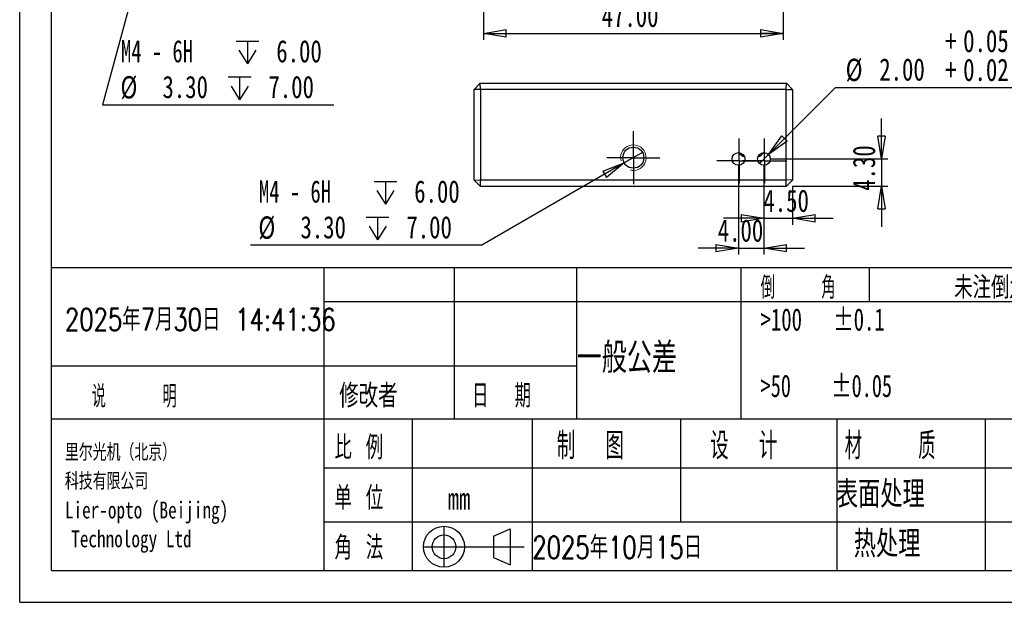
# Model space of a CAD drawing. Header units: millimetres. Extents: x 0 to 297, y 0 to 210.
# Tile 1 of 3: x 0 to 155, y 0 to 91. Entities that reach past the tile are written whole.
import ezdxf

# ---------------------------------------------------------------- set-up
doc = ezdxf.new("R2010")
doc.units = ezdxf.units.MM
doc.layers.add('图层0', color=7, linetype='Continuous', lineweight=25)
doc.layers.add('标注', color=7, linetype='Continuous')
doc.styles.add('SLDTEXTSTYLE0', font='TXT', dxfattribs={"width": 0.75, "bigfont": 'bigfont'})
doc.styles.add('SLDTEXTSTYLE1', font='TXT', dxfattribs={"width": 0.75})
doc.styles.add('SLDTEXTSTYLE10', font='TXT', dxfattribs={"width": 0.678571})
doc.styles.add('SLDTEXTSTYLE2', font='TXT', dxfattribs={"width": 0.666667, "bigfont": 'bigfont'})
doc.styles.add('SLDTEXTSTYLE3', font='TXT', dxfattribs={"width": 0.583333, "bigfont": 'bigfont'})
doc.styles.add('SLDTEXTSTYLE4', font='TXT', dxfattribs={"width": 0.681818})
doc.styles.add('SLDTEXTSTYLE5', font='TXT', dxfattribs={"width": 0.666667})
doc.styles.add('SLDTEXTSTYLE8', font='TXT', dxfattribs={"width": 0.625, "bigfont": 'bigfont'})
doc.styles.add('SLDTEXTSTYLE9', font='TXT', dxfattribs={"width": 0.571429, "bigfont": 'bigfont'})
doc.dimstyles.new('SLDDIMSTYLE1', dxfattribs={"dimtxt": 3.5, "dimasz": 3.556, "dimexe": 0, "dimexo": 0.0625, "dimgap": 0.875, "dimtad": 1, "dimrnd": 1e-09, "dimzin": 4, "dimdsep": 46, "dimtxsty": 'SLDTEXTSTYLE1', "dimblk1": 'CLOSED', "dimblk2": 'CLOSED', "dimsah": 1, "dimcen": 0.09, "dimadec": 0, "dimazin": 1, "dimtfac": 1, "dimtofl": 0, "dimtmove": 0, "dimatfit": 3, "dimldrblk": 'CLOSED', "dimfxl": 0, "dimfrac": 2, "dimtolj": 1, "dimtzin": 12, "dimarcsym": 0})
doc.dimstyles.new('SLDDIMSTYLE10', dxfattribs={"dimtxt": 3.5, "dimasz": 3.556, "dimexe": 0, "dimexo": 0.0625, "dimgap": 0.875, "dimtad": 0, "dimtih": 1, "dimtoh": 1, "dimrnd": 1e-09, "dimzin": 4, "dimdsep": 46, "dimtxsty": 'SLDTEXTSTYLE1', "dimblk1": 'NONE', "dimblk2": 'CLOSED', "dimsah": 1, "dimcen": 0, "dimadec": 0, "dimazin": 1, "dimtol": 1, "dimtp": 0.05, "dimtm": -0.02, "dimtfac": 1, "dimtmove": 0, "dimatfit": 3, "dimldrblk": 'NONE', "dimfxl": 0, "dimfrac": 2, "dimtolj": 1, "dimarcsym": 0})
doc.dimstyles.new('SLDDIMSTYLE3', dxfattribs={"dimtxt": 3.5, "dimasz": 3.556, "dimexe": 0, "dimexo": 0.0625, "dimgap": 0.875, "dimtad": 1, "dimrnd": 1e-09, "dimzin": 4, "dimdsep": 46, "dimtxsty": 'SLDTEXTSTYLE1', "dimblk1": 'CLOSED', "dimblk2": 'CLOSED', "dimsah": 1, "dimcen": 0.09, "dimadec": 0, "dimazin": 1, "dimtfac": 1, "dimtmove": 0, "dimatfit": 0, "dimldrblk": 'CLOSED', "dimfxl": 0, "dimfrac": 2, "dimtolj": 1, "dimtzin": 12, "dimarcsym": 0})
doc.dimstyles.new('SLDDIMSTYLE9', dxfattribs={"dimtxt": 3.5, "dimasz": 3.556, "dimexe": 0, "dimexo": 0.0625, "dimgap": 0.875, "dimtad": 0, "dimtih": 1, "dimtoh": 1, "dimdec": 6, "dimrnd": 1e-09, "dimzin": 12, "dimdsep": 46, "dimtxsty": 'SLDTEXTSTYLE1', "dimblk1": 'NONE', "dimblk2": 'CLOSED', "dimsah": 1, "dimcen": 0, "dimadec": 0, "dimazin": 3, "dimtfac": 1, "dimtmove": 0, "dimatfit": 3, "dimldrblk": 'NONE', "dimfxl": 0, "dimfrac": 2, "dimtolj": 1, "dimtzin": 12, "dimarcsym": 0})

# ---------------------------------------------------------------- blocks, each defined once
blk = doc.blocks.new('_Closed')
at = {"color": 0, "linetype": 'ByBlock', "lineweight": -2}
for p, q in [((-1, 0.166667), (0, 0)), ((-1, 0.166667), (-1, -0.166667)), ((0, 0), (-1, -0.166667)), ((0, 0), (-1, 0))]:
    blk.add_line(p, q, dxfattribs=at)
blk = doc.blocks.new('_D_2')
at = {"layer": '标注'}
for p, q in [((72.83, 97.4), (72.83, 88.32)), ((119.83, 97.4), (119.83, 88.32)), ((72.83, 89.32), (119.83, 89.32))]:
    blk.add_line(p, q, dxfattribs=at)
at = {"layer": '标注', "xscale": 3.556, "yscale": 3.556, "rotation": 180.0000000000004}
blk.add_blockref('_Closed', (72.83, 89.32, -8.1), dxfattribs=at)
at = {"layer": '标注', "xscale": 3.556, "yscale": 3.556}
blk.add_blockref('_Closed', (119.83, 89.32, -8.1), dxfattribs=at)
at = {"layer": '标注', "insert": (91.35, 93.84), "char_height": 3.5, "attachment_point": 1, "style": 'SLDTEXTSTYLE1'}
blk.add_mtext('47.00', dxfattribs=at)
blk = doc.blocks.new('SW_SYMBOL_HOLE_DEPTH')
at = {"layer": '标注', "color": 0}
for p, q in [((0, 875), (800, 875)), ((400, 875), (400, 75)), ((100, 555), (400, 75)), ((700, 555), (400, 75))]:
    blk.add_line(p, q, dxfattribs=at)
blk = doc.blocks.new('_D_16')
at = {"layer": '标注'}
for p, q in [((97.76, 70.63), (94.9, 68.98)), ((94.9, 68.98), (72.55, 56.08)), ((72.55, 56.08), (36.25, 56.08))]:
    blk.add_line(p, q, dxfattribs=at)
at = {"layer": '标注', "xscale": 3.556, "yscale": 3.556, "rotation": 29.99999999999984}
blk.add_blockref('_Closed', (94.9, 68.98), dxfattribs=at)
at = {"layer": '标注', "xscale": 0.004470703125, "yscale": 0.004470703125, "zscale": 0.004470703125}
for p in [(55.62, 62.17), (54.39, 56.56)]:
    blk.add_blockref('SW_SYMBOL_HOLE_DEPTH', p, dxfattribs=at)
at = {"layer": '标注', "char_height": 3.5, "attachment_point": 1}
for s, insert, style in [('M4 - 6H', (37.56, 66.25), 'SLDTEXTSTYLE10'), ('6.00', (61.93, 66.25), 'SLDTEXTSTYLE1'), ('%%c', (37.47, 60.59), 'SLDTEXTSTYLE1'), ('3.30', (44.07, 60.64), 'SLDTEXTSTYLE1'), ('7.00', (60.7, 60.64), 'SLDTEXTSTYLE1')]:
    blk.add_mtext(s, dxfattribs=dict(at, insert=insert, style=style))
blk = doc.blocks.new('_None')
blk = doc.blocks.new('_D_17')
at = {"layer": '标注'}
for p, q in [((117.54, 70.31), (128.06, 80.84)), ((128.06, 80.84), (173.79, 80.84)), ((116.12, 68.9), (117.54, 70.31))]:
    blk.add_line(p, q, dxfattribs=at)
at = {"layer": '标注', "xscale": 0.004470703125, "yscale": 0.004470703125, "zscale": 0.004470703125}
blk.add_blockref('SW_SYMBOL_HOLE_DEPTH', (157.15, 81.33), dxfattribs=at)
at = {"layer": '标注', "xscale": 3.556, "yscale": 3.556, "rotation": 225.0000000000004}
blk.add_blockref('_Closed', (117.54, 70.31), dxfattribs=at)
at = {"layer": '标注', "char_height": 3.5, "attachment_point": 1, "style": 'SLDTEXTSTYLE1'}
for s, insert in [('0.05', (148.1, 89.88)), ('+', (145.27, 89.88)), ('%%c', (129.65, 85.35)), ('2.00', (134.93, 85.41)), ('0.02', (148.1, 85.35)), ('14.00', (162.16, 85.41)), ('+', (145.27, 85.35))]:
    blk.add_mtext(s, dxfattribs=dict(at, insert=insert))
blk = doc.blocks.new('_D_18')
at = {"layer": '标注'}
for p, q in [((112.83, 68.61), (112.83, 54.61)), ((116.83, 68.61), (116.83, 54.61)), ((112.83, 55.61), (106.48, 55.61)), ((112.83, 55.61), (116.83, 55.61)), ((116.83, 55.61), (123.18, 55.61))]:
    blk.add_line(p, q, dxfattribs=at)
at = {"layer": '标注', "xscale": 3.556, "yscale": 3.556}
blk.add_blockref('_Closed', (112.83, 55.61), dxfattribs=at)
at = {"layer": '标注', "xscale": 3.556, "yscale": 3.556, "rotation": 180.0000000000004}
blk.add_blockref('_Closed', (116.83, 55.61), dxfattribs=at)
at = {"layer": '标注', "insert": (109.57, 60.12), "char_height": 3.5, "attachment_point": 1, "style": 'SLDTEXTSTYLE1'}
blk.add_mtext('4.00', dxfattribs=at)
blk = doc.blocks.new('_D_19')
at = {"layer": '标注'}
for p, q in [((116.83, 68.61), (116.83, 59.29)), ((121.33, 65.27), (121.33, 59.29)), ((116.83, 60.29), (110.48, 60.29)), ((116.83, 60.29), (121.33, 60.29)), ((121.33, 60.29), (127.68, 60.29))]:
    blk.add_line(p, q, dxfattribs=at)
at = {"layer": '标注', "xscale": 3.556, "yscale": 3.556}
blk.add_blockref('_Closed', (116.83, 60.29), dxfattribs=at)
at = {"layer": '标注', "xscale": 3.556, "yscale": 3.556, "rotation": 180.0000000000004}
blk.add_blockref('_Closed', (121.33, 60.29), dxfattribs=at)
at = {"layer": '标注', "insert": (116.74, 64.8), "char_height": 3.5, "attachment_point": 1, "style": 'SLDTEXTSTYLE1'}
blk.add_mtext('4.50', dxfattribs=at)
blk = doc.blocks.new('_D_20')
at = {"layer": '标注'}
for p, q in [((135.28, 69.61), (135.28, 75.96)), ((117.83, 69.61), (136.28, 69.61)), ((135.28, 69.61), (135.28, 65.31)), ((121.33, 65.31), (136.28, 65.31)), ((135.28, 65.31), (135.28, 58.96))]:
    blk.add_line(p, q, dxfattribs=at)
at = {"layer": '标注', "xscale": 3.556, "yscale": 3.556}
for p, rotation in [((135.28, 69.61), 270.0000000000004), ((135.28, 65.31), 90.0000000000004)]:
    blk.add_blockref('_Closed', p, dxfattribs=dict(at, rotation=rotation))
at = {"layer": '标注', "insert": (130.77, 64.61), "char_height": 3.5, "attachment_point": 1, "rotation": 90, "style": 'SLDTEXTSTYLE1'}
blk.add_mtext('4.30', dxfattribs=at)
blk = doc.blocks.new('SW_CENTERMARKSYMBOL_5')
at = {"layer": '图层0', "color": 0}
for p, q in [((0, 2.5), (0, 4.15)), ((0, 0), (0, 2.5)), ((-2.5, 0), (-4.15, 0)), ((0, 0), (-2.5, 0)), ((0, 0), (0, -2.5)), ((0, 0), (2.5, 0)), ((2.5, 0), (4.15, 0)), ((0, -2.5), (0, -4.15))]:
    blk.add_line(p, q, dxfattribs=at)
blk = doc.blocks.new('SW_CENTERMARKSYMBOL_6')
at = {"layer": '图层0', "color": 0}
for p, q in [((0, 2.5), (0, 3.5)), ((0, 0), (0, 2.5)), ((-2.5, 0), (-3.5, 0)), ((0, 0), (-2.5, 0)), ((0, 0), (0, -2.5)), ((0, 0), (2.5, 0)), ((2.5, 0), (3.5, 0)), ((0, -2.5), (0, -3.5))]:
    blk.add_line(p, q, dxfattribs=at)
blk = doc.blocks.new('SW_CENTERMARKSYMBOL_7')
at = {"layer": '图层0', "color": 0}
for p, q in [((0, 2.5), (0, 3.5)), ((0, 0), (0, 2.5)), ((-2.5, 0), (-3.5, 0)), ((0, 0), (-2.5, 0)), ((0, 0), (0, -2.5)), ((0, 0), (2.5, 0)), ((2.5, 0), (3.5, 0)), ((0, -2.5), (0, -3.5))]:
    blk.add_line(p, q, dxfattribs=at)
blk = doc.blocks.new('_D_21')
at = {"layer": '标注'}
for p, q in [((25.44, 124.5), (24.58, 121.31)), ((24.58, 121.31), (13, 78.1)), ((13, 78.1), (49.31, 78.1))]:
    blk.add_line(p, q, dxfattribs=at)
at = {"layer": '标注', "xscale": 3.556, "yscale": 3.556, "rotation": 75.00000000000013}
blk.add_blockref('_Closed', (24.58, 121.31), dxfattribs=at)
at = {"layer": '标注', "xscale": 0.004470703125, "yscale": 0.004470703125, "zscale": 0.004470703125}
for p in [(33.96, 84.19), (32.74, 78.58)]:
    blk.add_blockref('SW_SYMBOL_HOLE_DEPTH', p, dxfattribs=at)
at = {"layer": '标注', "char_height": 3.5, "attachment_point": 1}
for s, insert, style in [('M4 - 6H', (15.9, 88.27), 'SLDTEXTSTYLE10'), ('6.00', (40.28, 88.27), 'SLDTEXTSTYLE1'), ('%%c', (15.82, 82.61), 'SLDTEXTSTYLE1'), ('3.30', (22.41, 82.66), 'SLDTEXTSTYLE1'), ('7.00', (39.05, 82.66), 'SLDTEXTSTYLE1')]:
    blk.add_mtext(s, dxfattribs=dict(at, insert=insert, style=style))

msp = doc.modelspace()

# ---------------------------------------------------------------- linework, layer by layer
at = {"color": 7, "linetype": 'Continuous', "lineweight": 25}
for p, q in [((72.293998, 81.5074835), (71.3283093, 80.5074835)), ((72.3283093, 80.5074835), (71.3283093, 80.5074835)), ((71.3283093, 66.2731722), (71.3283093, 80.5074835)), ((72.3283093, 80.5074835), (72.293998, 81.5074835)), ((72.293998, 81.5074835), (120.3626205, 81.5074835)), ((120.3283093, 80.5074835), (72.3283093, 80.5074835)), ((72.3283093, 80.5074835), (72.3283093, 66.3074835)), ((120.3283093, 80.5074835), (120.3626205, 81.5074835)), ((120.3283093, 80.5074835), (121.3283093, 80.5074835)), ((120.3283093, 66.3074835), (120.3283093, 80.5074835)), ((121.3283093, 80.5074835), (120.3626205, 81.5074835)), ((121.3283093, 80.5074835), (121.3283093, 66.2731722)), ((71.3283093, 66.2731722), (72.3283093, 66.3074835)), ((71.3283093, 66.2731722), (72.3283093, 65.3074835)), ((72.3283093, 66.3074835), (120.3283093, 66.3074835)), ((72.3283093, 65.3074835), (72.3283093, 66.3074835)), ((120.3283093, 65.3074835), (72.3283093, 65.3074835)), ((120.3283093, 65.3074835), (120.3283093, 66.3074835)), ((121.3283093, 66.2731722), (120.3283093, 66.3074835)), ((120.3283093, 65.3074835), (121.3283093, 66.2731722))]:
    msp.add_line(p, q, dxfattribs=at)
for centre, radius in [((96.3283093, 69.8074835), 1.65), ((112.8283093, 69.6074835), 1), ((116.8283093, 69.6074835), 1)]:
    msp.add_circle(centre, radius, dxfattribs=at)
at = {"color": 7, "linetype": 'Continuous', "lineweight": 18}
msp.add_arc((96.3283093, 69.8074835), 2, 255, 195, dxfattribs=at)
at = {"color": 7, "linetype": 'Continuous', "lineweight": 25}
for start, end in [(220.848319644, 246.093969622), (293.906030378, 319.151680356)]:
    msp.add_arc((114.8283093, 72.3074835), 2.6, start, end, dxfattribs=at)
at = {"layer": '图层0'}
for p, q in [((0, 0), (0, 210)), ((5, 4.9828915), (5, 204.9828915)), ((292, 52.5), (5, 52.5)), ((47.7573077, 52.5), (47.7573077, 4.9828915)), ((68.1924122, 52.5), (68.1924122, 28.7414458)), ((87.3779134, 52.5), (87.3779134, 28.7414458)), ((113.1767214, 52.5), (113.1767214, 28.7414458)), ((133.3211495, 52.5), (133.3211495, 47.2066813)), ((47.7573077, 47.2066813), (221.3534427, 47.2066813)), ((5, 37.1421561), (47.7573077, 37.1421561)), ((47.7573077, 37.1421561), (87.3779134, 37.1421561)), ((221.3534427, 28.7414458), (5, 28.7414458)), ((61.5960298, 28.7414458), (61.5960298, 4.9828915)), ((80.4670145, 28.7414458), (80.4670145, 4.9828915)), ((103.741229, 28.7414458), (103.741229, 12.6098759)), ((128.2735091, 28.7414458), (128.2735091, 4.9828915)), ((151.5477236, 28.7414458), (151.5477236, 4.9828915)), ((221.3534427, 21.0625238), (47.7573077, 21.0625238)), ((47.7573077, 12.6098759), (198, 12.6098759)), ((66.6032307, 11.9364443), (66.6032307, 5.5010911)), ((74.359649, 10.3854361), (76.9878569, 11.5392834)), ((76.9878569, 11.5392834), (76.9878569, 5.8982519)), ((74.359649, 10.3854361), (74.359649, 7.0520993)), ((63.3855541, 8.7187677), (79.1673464, 8.7187677)), ((5, 4.9828915), (292, 4.9828915)), ((0, 0), (297, 0))]:
    msp.add_line(p, q, dxfattribs=at)
at = {"layer": '图层0', "color": 7, "linetype": 'Continuous', "lineweight": 25}
msp.add_line((74.359649, 7.0520993), (76.9878569, 5.8982519), dxfattribs=at)
at = {"layer": '图层0'}
for radius in [3.2176766, 1.8666968]:
    msp.add_circle((66.6032307, 8.7187677), radius, dxfattribs=at)

# ---------------------------------------------------------------- block references
for name, p in [('SW_CENTERMARKSYMBOL_5', (96.3283093, 69.8074835)), ('SW_CENTERMARKSYMBOL_7', (112.9283093, 69.3074835)), ('SW_CENTERMARKSYMBOL_6', (116.9283093, 69.3074835))]:
    msp.add_blockref(name, p, dxfattribs=at)

# ---------------------------------------------------------------- texts
at = {"layer": '图层0', "attachment_point": 1}
for s, insert, char_height, style in [('倒    角', (116.3016544, 51.1744732), 3.5, 'SLDTEXTSTYLE3'), ('未注倒角处均已C0.3倒角之', (146.6863439, 51.1744732), 3.5, 'SLDTEXTSTYLE0'), ('2025年7月30日 14:41:36', (7.093214, 46.1532431), 3.5, 'SLDTEXTSTYLE0'), ('>100   ±0.1', (116.3016544, 46.1532431), 3.5, 'SLDTEXTSTYLE4'), ('一般公差', (87.447129, 40.7875421), 4.7625, 'SLDTEXTSTYLE0'), ('>50    ±0.05', (116.3016544, 35.7381223), 3.5, 'SLDTEXTSTYLE5'), ('说     明', (11.3255755, 34.0764133), 3.5, 'SLDTEXTSTYLE9'), ('修改者', (50.1465468, 34.2746211), 3.70416667, 'SLDTEXTSTYLE0'), ('日  期', (71.0164675, 34.2746211), 3.70416667, 'SLDTEXTSTYLE8'), ('比 例', (49.4168293, 26.170127), 3.70416667, 'SLDTEXTSTYLE2'), ('制  图', (84.2973261, 26.6964485), 4.23333333, 'SLDTEXTSTYLE8'), ('设  计', (108.3780038, 26.6964485), 4.23333333, 'SLDTEXTSTYLE8'), ('材    质', (129.5114337, 26.6964485), 4.23333333, 'SLDTEXTSTYLE3'), ('里尔光机（北京）', (7.093214, 24.8687573), 2.64583333, 'SLDTEXTSTYLE0'), ('科技有限公司', (7.093214, 20.3409794), 2.64583333, 'SLDTEXTSTYLE0'), ('单 位', (49.4168293, 18.2201521), 3.70416667, 'SLDTEXTSTYLE2'), ('表面处理', (128.1003226, 19.0946912), 4.23333333, 'SLDTEXTSTYLE0'), ('mm', (67.1751076, 18.0219443), 3.5, 'SLDTEXTSTYLE1'), ('Lier-opto (Beijing)', (7.093214, 15.8132015), 2.645833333, 'SLDTEXTSTYLE1'), ('Technology Ltd', (8.0854015, 11.2854236), 2.645833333, 'SLDTEXTSTYLE1'), ('角 法', (49.4168293, 10.4183485), 3.70416667, 'SLDTEXTSTYLE2'), ('2025年10月15日', (80.4670145, 10.3627158), 3.5, 'SLDTEXTSTYLE0'), ('热处理', (130.9225448, 11.2928876), 4.23333333, 'SLDTEXTSTYLE0')]:
    msp.add_mtext(s, dxfattribs=dict(at, insert=insert, char_height=char_height, style=style))

# ---------------------------------------------------------------- dimensions: what is measured, and where the dimension line sits
at = {"layer": '标注'}
for p1, p2, picture, middle in [((25.4370127, 124.4980534), (24.5829099, 121.3104981), '_D_21', (31.9502841, 83.7089499)), ((97.7572512, 70.6324835), (94.8993674, 68.9824835), '_D_16', (53.6050713, 61.6892952))]:
    dim = msp.add_diameter_dim_2p(p1=p1, p2=p2, text=' M4 - 6H {\\fGDT;x} 6.00\\P%%c 3.30 {\\fGDT;x} 7.00\\P', dimstyle='SLDDIMSTYLE9', override={"dimpost": '<>'}, dxfattribs=at)
    dim.commit()
    dim.dimension.update_dxf_attribs({"geometry": picture, "text_midpoint": middle, "dimtype": 163})
for base, p1, p2, dimstyle, picture, middle in [((119.8283093, 89.3247066), (72.8283093, 98.4042757), (119.8283093, 98.4042757), 'SLDDIMSTYLE1', '_D_2', (97.1702897, 89.3247066)), ((116.8283093, 55.6074835), (112.8283093, 69.6074835), (116.8283093, 69.6074835), 'SLDDIMSTYLE3', '_D_18', (114.0929448, 55.6074835)), ((121.3283093, 60.2911785), (116.8283093, 69.6074835), (121.3283093, 66.2731722), 'SLDDIMSTYLE3', '_D_19', (121.2682022, 60.2911785))]:
    dim = msp.add_linear_dim(base=base, p1=p1, p2=p2, dimstyle=dimstyle, dxfattribs=at)
    dim.commit()
    dim.dimension.update_dxf_attribs({"geometry": picture, "text_midpoint": middle, "dimtype": 160})
dim = msp.add_diameter_dim_2p(p1=(116.1212025, 68.9003767), p2=(117.5354161, 70.3145902), text='<>{\\fGDT;x}14.00', dimstyle='SLDDIMSTYLE10', dxfattribs=at)
dim.commit()
dim.dimension.update_dxf_attribs({"geometry": '_D_17', "text_midpoint": (151.7217604, 85.3683469), "dimtype": 163})
dim = msp.add_linear_dim(base=(135.2779922, 65.3074835), p1=(116.8283093, 69.6074835), p2=(120.3283093, 65.3074835), angle=90, dimstyle='SLDDIMSTYLE3', dxfattribs=at)
dim.commit()
dim.dimension.update_dxf_attribs({"geometry": '_D_20', "text_midpoint": (135.2779922, 69.1328841), "dimtype": 160})

doc.saveas('drawing.dxf')
